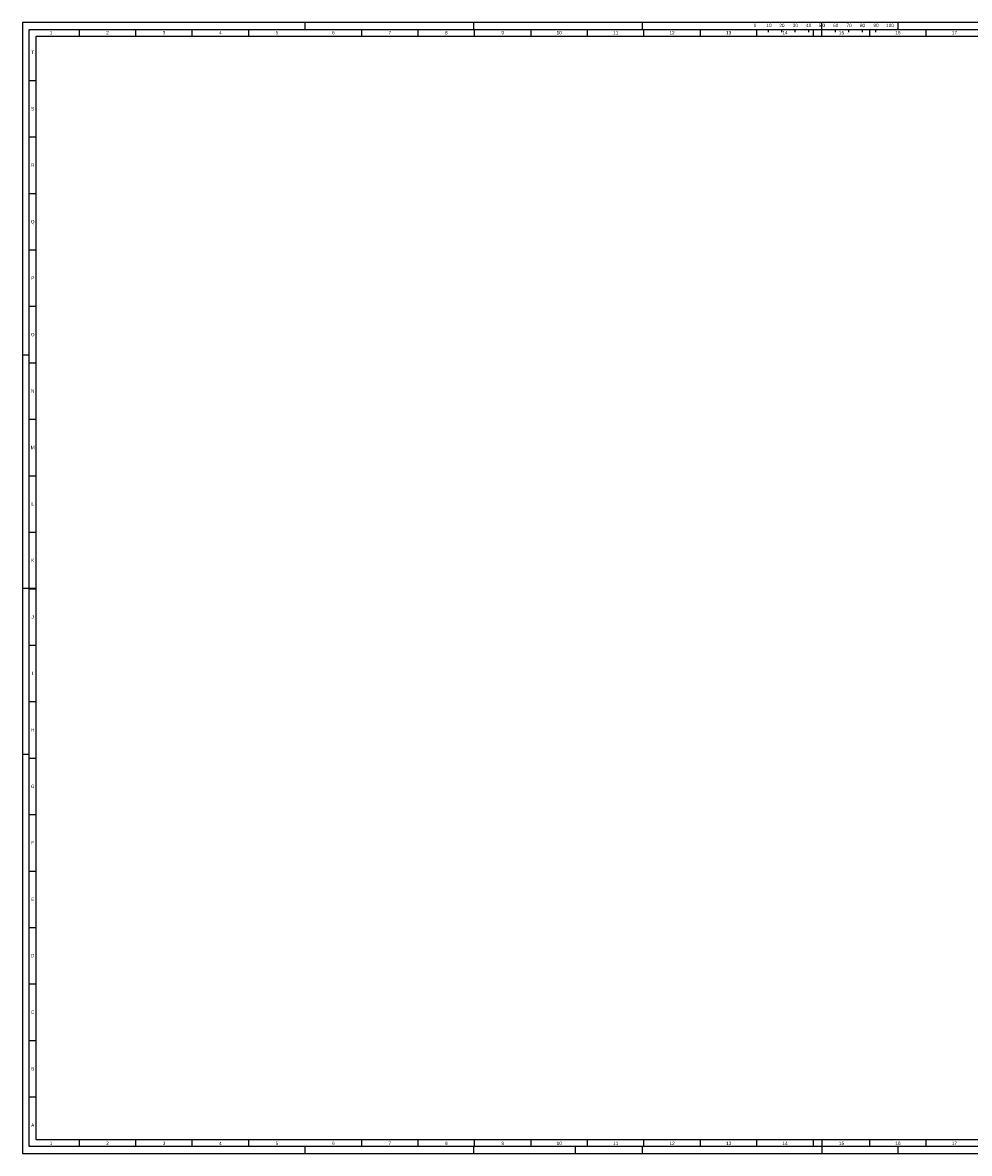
# Model space of a CAD drawing. Extents: x 0 to 1427, y 0 to 841.
# Tile 1 of 5: x 0 to 704, y 0 to 841. Entities that reach past the tile are written whole.
import ezdxf
from ezdxf.enums import TextEntityAlignment as Align

# ---------------------------------------------------------------- set-up
doc = ezdxf.new("R2010")
doc.units = 0
doc.header["$LTSCALE"] = 12
doc.header["$MEASUREMENT"] = 0
doc.linetypes.add('SOLID_THICK', pattern=[0])
doc.linetypes.add('SOLID_THIN', pattern=[0])
doc.layers.get('0').update_dxf_attribs({"linetype": 'CONTINUOUS'})
doc.layers.add('TEXT', color=7, linetype='CONTINUOUS')
doc.styles.add('PLAIN_SMALL', font='arial.ttf', dxfattribs={"width": 0.75})

msp = doc.modelspace()

# ---------------------------------------------------------------- linework, layer by layer
at = {"color": 7, "linetype": 'SOLID_THIN'}
for p, q in [((1426.8, 841), (0, 841)), ((0, 841), (0, 0)), ((210, 841), (210, 836)), ((335.5, 841), (335.5, 836)), ((461, 841), (461, 836)), ((594.5, 831), (594.5, 841)), ((651, 841), (651, 836)), ((42, 836), (42, 831)), ((84, 836), (84, 831)), ((126, 836), (126, 831)), ((168, 836), (168, 831)), ((252, 836), (252, 831)), ((294, 836), (294, 831)), ((336, 836), (336, 831)), ((378, 836), (378, 831)), ((420, 836), (420, 831)), ((462, 836), (462, 831)), ((504, 836), (504, 831)), ((546, 836), (546, 831)), ((554.5, 836), (554.5, 834)), ((564.5, 836), (564.5, 834)), ((574.5, 836), (574.5, 834)), ((584.5, 836), (584.5, 834)), ((588, 836), (588, 831)), ((604.5, 836), (604.5, 834)), ((614.5, 836), (614.5, 834)), ((624.5, 836), (624.5, 834)), ((630, 836), (630, 831)), ((634.5, 836), (634.5, 834)), ((672, 836), (672, 831)), ((10, 831), (1416.8, 831)), ((10, 10), (10, 831)), ((5, 798), (10, 798)), ((5, 756), (10, 756)), ((5, 714), (10, 714)), ((5, 672), (10, 672)), ((5, 630), (10, 630)), ((0, 594), (5, 594)), ((5, 588), (10, 588)), ((5, 546), (10, 546)), ((5, 504), (10, 504)), ((5, 462), (10, 462)), ((0, 420.5), (10, 420.5)), ((5, 420), (10, 420)), ((5, 378), (10, 378)), ((5, 336), (10, 336)), ((0, 297), (5, 297)), ((5, 294), (10, 294)), ((5, 252), (10, 252)), ((5, 210), (10, 210)), ((5, 168), (10, 168)), ((5, 126), (10, 126)), ((5, 84), (10, 84)), ((5, 42), (10, 42)), ((1416.8, 10), (10, 10)), ((42, 10), (42, 5)), ((84, 10), (84, 5)), ((126, 10), (126, 5)), ((168, 10), (168, 5)), ((252, 10), (252, 5)), ((294, 10), (294, 5)), ((336, 10), (336, 5)), ((378, 10), (378, 5)), ((420, 10), (420, 5)), ((462, 10), (462, 5)), ((504, 10), (504, 5)), ((546, 10), (546, 5)), ((588, 10), (588, 5)), ((594.5, 10), (594.5, 0)), ((630, 10), (630, 5)), ((672, 10), (672, 5)), ((0, 0), (1426.8, 0)), ((210, 5), (210, 0)), ((335.5, 5), (335.5, 0)), ((411, 5), (411, 0)), ((461, 5), (461, 0)), ((651, 5), (651, 0))]:
    msp.add_line(p, q, dxfattribs=at)
at = {"color": 172, "linetype": 'SOLID_THICK'}
for p, q in [((5, 836), (1421.8, 836)), ((5, 5), (5, 836)), ((1421.8, 5), (5, 5))]:
    msp.add_line(p, q, dxfattribs=at)

# ---------------------------------------------------------------- texts
at = {"layer": 'TEXT', "color": 7, "style": 'PLAIN_SMALL', "width": 0.833333}
for s, p in [('1', (21.17, 833.5)), ('2', (63.17, 833.5)), ('3', (105.17, 833.5)), ('4', (147.17, 833.5)), ('5', (189.17, 833.5)), ('6', (231.17, 833.5)), ('7', (273.17, 833.5)), ('8', (315.17, 833.5)), ('9', (357.17, 833.5)), ('10', (399.17, 833.5)), ('11', (441.17, 833.5)), ('12', (483.17, 833.5)), ('13', (525.17, 833.5)), ('14', (567.17, 833.5)), ('15', (609.17, 833.5)), ('16', (651.17, 833.5)), ('17', (693.17, 833.5)), ('T', (7.5, 819)), ('S', (7.5, 777)), ('R', (7.5, 735)), ('Q', (7.5, 693)), ('P', (7.5, 651)), ('O', (7.5, 609)), ('N', (7.5, 567)), ('M', (7.5, 525)), ('L', (7.5, 483)), ('K', (7.5, 441)), ('J', (7.5, 399)), ('I', (7.5, 357)), ('H', (7.5, 315)), ('G', (7.5, 273)), ('F', (7.5, 231)), ('E', (7.5, 189)), ('D', (7.5, 147)), ('C', (7.5, 105)), ('B', (7.5, 63)), ('A', (7.5, 21)), ('1', (21.17, 7.5)), ('2', (63.17, 7.5)), ('3', (105.17, 7.5)), ('4', (147.17, 7.5)), ('5', (189.17, 7.5)), ('6', (231.17, 7.5)), ('7', (273.17, 7.5)), ('8', (315.17, 7.5)), ('9', (357.17, 7.5)), ('10', (399.17, 7.5)), ('11', (441.17, 7.5)), ('12', (483.17, 7.5)), ('13', (525.17, 7.5)), ('14', (567.17, 7.5)), ('15', (609.17, 7.5)), ('16', (651.17, 7.5)), ('17', (693.17, 7.5))]:
    msp.add_text(s, height=2.5, dxfattribs=at).set_placement(p, align=Align.MIDDLE_CENTER)
for s, p in [('0', (543.83, 837.65)), ('10', (553.31, 837.65)), ('20', (562.88, 837.65)), ('30', (572.88, 837.65)), ('40', (582.83, 837.65)), ('5 0', (592.12, 837.65)), ('60', (602.93, 837.65)), ('70', (612.88, 837.65)), ('80', (622.88, 837.65)), ('90', (632.93, 837.65)), ('100', (642.36, 837.65))]:
    msp.add_text(s, height=2.5, dxfattribs=at).set_placement(p)

doc.saveas('drawing.dxf')
